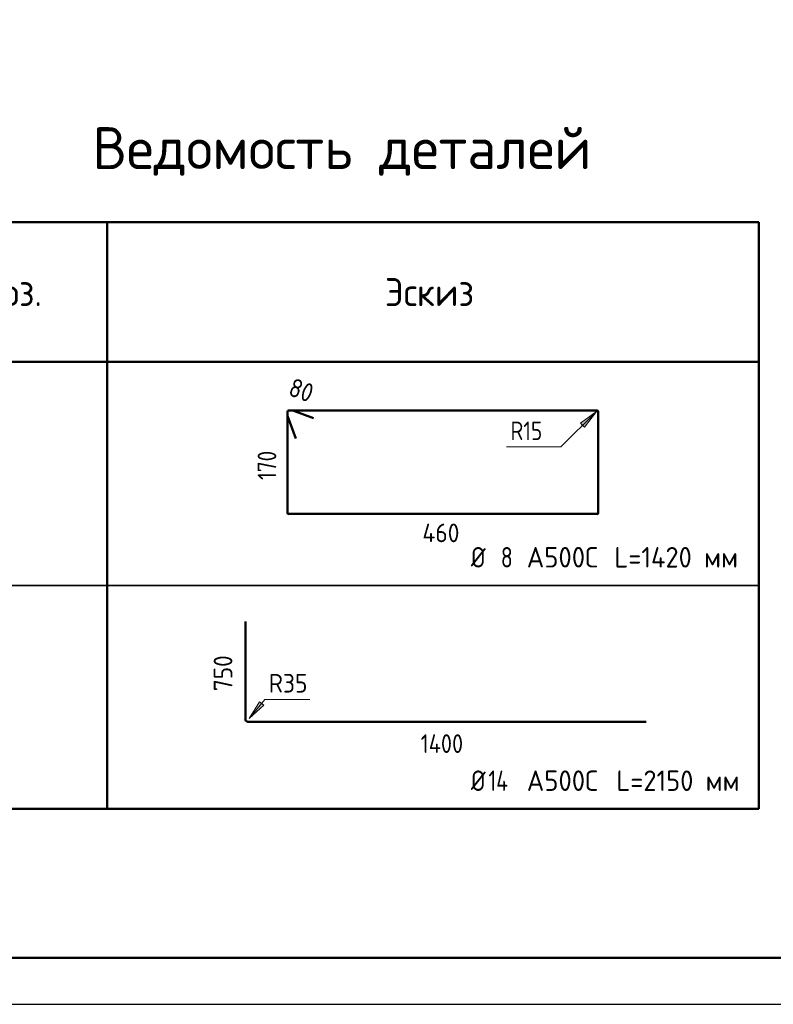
# Model space of a CAD drawing. Header units: millimetres. Extents: x 0 to 50400, y 0 to 35640.
# Tile 4 of 11: x 16872 to 26586, y 0 to 12691. Entities that reach past the tile are written whole.
import ezdxf

# ---------------------------------------------------------------- set-up
doc = ezdxf.new("R2010")
doc.units = ezdxf.units.MM
doc.layers.add('Standard', color=7, linetype='Continuous', lineweight=25)
doc.layers.add('ДОП Верх по Х', color=7, linetype='Continuous', lineweight=25)
doc.styles.add('ISOCPEUR', font='txt')

msp = doc.modelspace()

# ---------------------------------------------------------------- hatches: boundary and pattern name
at = {"layer": 'Standard', "linetype": 'Continuous', "lineweight": 13, "transparency": 33554687}
for points in [[(24153, 7439), (24306, 7643), (24102, 7490)], [(19962, 3900), (19831, 3682), (20018, 3855)]]:
    msp.add_hatch(color=7, dxfattribs=at).paths.add_polyline_path(points)

# ---------------------------------------------------------------- linework, layer by layer
at = {"layer": 'Standard', "color": 7, "linetype": 'Continuous', "lineweight": 50, "transparency": 33554687}
for p, q in [((15600, 10080), (26400, 10080)), ((18000, 2520), (18000, 10080)), ((26400, 5400), (26400, 10080)), ((26400, 2520), (26400, 10080)), ((26400, 8280), (15600, 8280)), ((15600, 2520), (26400, 2520))]:
    msp.add_line(p, q, dxfattribs=at)
at = {"layer": 'Standard', "color": 7, "linetype": 'Continuous', "lineweight": 13, "transparency": 33554687}
for p, q in [((24306, 7643), (24102, 7490)), ((24153, 7439), (24306, 7643)), ((24306, 7643), (24306, 7643)), ((24306, 7643), (24306, 7643)), ((24306, 7643), (24306, 7643)), ((24102, 7490), (24153, 7439)), ((24128, 7465), (24115, 7452)), ((19962, 3900), (19831, 3682)), ((19831, 3682), (20018, 3855)), ((20018, 3855), (19962, 3900)), ((19990, 3878), (20001, 3892)), ((19831, 3682), (19831, 3682)), ((19831, 3682), (19831, 3682)), ((19831, 3682), (19831, 3682))]:
    msp.add_line(p, q, dxfattribs=at)
at = {"layer": 'Standard', "color": 7, "linetype": 'Continuous', "lineweight": -3, "transparency": 33554687}
for p, q in [((26400, 5400), (15600, 5400)), ((15600, 5400), (26400, 5400))]:
    msp.add_line(p, q, dxfattribs=at)
at = {"layer": 'Standard', "color": 7, "linetype": 'Continuous', "lineweight": 25, "transparency": 33554687}
msp.add_lwpolyline([(0, 0), (50400, 0), (50400, 35640), (0, 35640), (0, 0)], close=True, dxfattribs=at)
at = {"layer": 'Standard', "color": 7, "linetype": 'Continuous', "lineweight": 13, "transparency": 33554687}
for points in [[(50400, 35640), (0, 35640), (0, 0), (50400, 0), (50400, 35640)], [(50400, 35640), (0, 35640), (0, 0), (50400, 0), (50400, 35640)], [(23147, 7184), (23847, 7184), (24306, 7643)], [(20611, 3930), (20032, 3930), (19831, 3682)]]:
    msp.add_lwpolyline(points, dxfattribs=at)
at = {"layer": 'Standard', "color": 7, "linetype": 'Continuous', "lineweight": 50, "transparency": 33554687}
msp.add_lwpolyline([(2400, 35040), (49800, 35040), (49800, 600), (2400, 600), (2400, 35040)], close=True, dxfattribs=at)
at = {"layer": 'ДОП Верх по Х', "color": 7, "linetype": 'Continuous', "lineweight": 50, "transparency": 33554687}
for p, q in [((20325, 7643), (20325, 6331)), ((20325, 7643), (20325, 7591)), ((20388, 7654), (20337, 7654)), ((24317, 7654), (20337, 7654)), ((20661, 7556), (20393, 7654)), ((24329, 6331), (24329, 7643)), ((20326, 7587), (20433, 7293)), ((20337, 6320), (24317, 6320)), ((19781, 3673), (19781, 4935)), ((24948, 3643), (19810, 3643))]:
    msp.add_line(p, q, dxfattribs=at)
for centre, radius, start, end in [((20337, 7643), 11.8, 90, 180), ((20337, 7643), 11.8, 90, 180), ((20388, 7643), 11.8, 70, 90), ((24317, 7643), 11.5, 0, 90), ((20337, 7591), 11.8, 180, 200), ((20337, 6331), 11.5, 180, 270), ((24317, 6331), 11.5, 270, 0), ((19810, 3673), 29.7, 180, 270)]:
    msp.add_arc(centre, radius, start, end, dxfattribs=at)

# ---------------------------------------------------------------- texts
at = {"layer": 'Standard', "color": 7, "linetype": 'Continuous', "lineweight": 50, "transparency": 33554687, "insert": (17809, 10680), "char_height": 540, "width": 6957.97, "attachment_point": 7, "style": 'ISOCPEUR'}
msp.add_mtext('\\W0.98;Ведомость деталей', dxfattribs=at)
at = {"layer": 'Standard', "color": 7, "linetype": 'Continuous', "lineweight": 25, "transparency": 33554687, "attachment_point": 7, "style": 'ISOCPEUR'}
for s, insert, char_height, width in [('\\W0.92;Поз.', (16359, 9000), 360, 1047.58), ('\\W0.94;Эскиз', (21579, 9000), 360, 1411.34), ('\\W0.83;Ø', (22688, 5630), 264, 374), ('\\W0.78;8', (23073, 5630), 264, 287.23), ('\\W0.95;А500С', (23408, 5630), 264, 1101.31), ('\\W0.94;L=1420 мм', (24538, 5630), 264, 1786.42), ('\\W0.83;Ø', (22688, 2750), 264, 374), ('\\W0.76;14', (22914, 2750), 264, 444.03), ('\\W0.95;А500С', (23408, 2750), 264, 1101.31), ('\\W0.94;L=2150 мм', (24564, 2750), 264, 1759.86)]:
    msp.add_mtext(s, dxfattribs=dict(at, insert=insert, char_height=char_height, width=width))
at = {"layer": 'Standard', "color": 7, "linetype": 'Continuous', "lineweight": 18, "transparency": 33554687, "char_height": 240, "attachment_point": 7, "style": 'ISOCPEUR'}
for s, insert, width in [('\\W0.83;R15', (23199, 7272), 579.73), ('\\W0.92;R35', (20083, 4018), 637.57)]:
    msp.add_mtext(s, dxfattribs=dict(at, insert=insert, width=width))
at = {"layer": 'ДОП Верх по Х', "color": 7, "linetype": 'Continuous', "lineweight": 18, "transparency": 33554687, "char_height": 240, "attachment_point": 7, "style": 'ISOCPEUR'}
for s, insert, width, rotation in [('\\W0.87;80', (20320, 7855), 440.67, 340), ('\\W0.83;170', (20179, 6759), 554.8, 90), ('\\W0.91;750', (19613, 4037), 613.07, 90)]:
    msp.add_mtext(s, dxfattribs=dict(at, insert=insert, width=width, rotation=rotation))
for s, insert, width in [('\\W0.92;460', (22063, 5956), 637.57), ('\\W0.87;1400', (22040, 3240), 752.1)]:
    msp.add_mtext(s, dxfattribs=dict(at, insert=insert, width=width))

doc.saveas('drawing.dxf')
